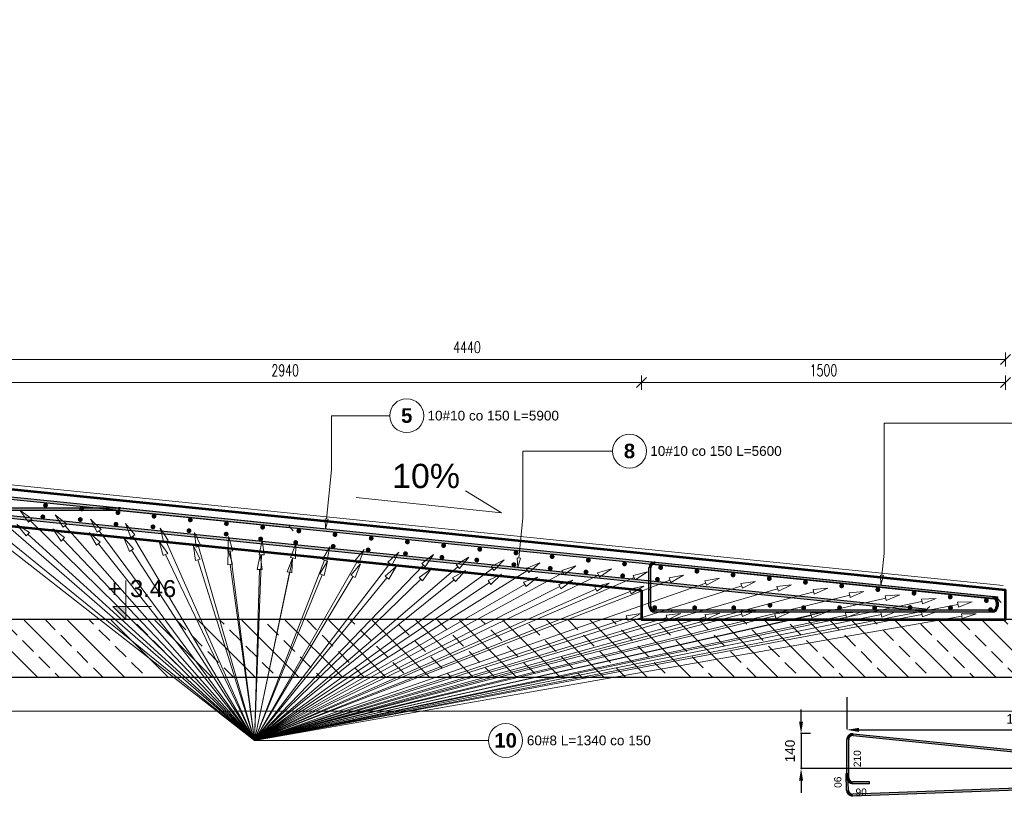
# Model space of a CAD drawing. Extents: x -29285 to 83599, y 0 to 75879.
# Tile 11 of 20: x 35544 to 39604, y 6988 to 10212. Entities that reach past the tile are written whole.
import ezdxf
from ezdxf import colors
from ezdxf.entities.mleader import LeaderData, LeaderLine
from ezdxf.enums import TextEntityAlignment as Align
from ezdxf.math import Vec2, Vec3

# ---------------------------------------------------------------- set-up
doc = ezdxf.new("R2010")
doc.units = 0
doc.header["$LTSCALE"] = 10
doc.header["$MEASUREMENT"] = 0
doc.linetypes.add('HIDDEN', pattern=[0.375, 0.25, -0.125])
for name, color, linetype, lineweight in [('!! 1  WYDZIELENIE PPOŻ', 252, 'Continuous', 0), ('P-Linia1', 3, 'Continuous', 40), ('P-Linia2', 2, 'Continuous', 25), ('P-Opis', 1, 'Continuous', 18), ('P-Opis słupy', 30, 'Continuous', 9), ('P-Przerywana', 13, 'HIDDEN', 9), ('P-Szraf - Ściana żelbetowa', 54, 'Continuous', 0), ('P-Wymiar', 254, 'Continuous', 9)]:
    doc.layers.add(name, color=color, linetype=linetype, lineweight=lineweight)
for name, color, linetype in [('RCAD_kształt pręta', 7, 'Continuous'), ('RCAD_opis kształtu pręta', 7, 'Continuous'), ('RCAD_opis rozkładu', 7, 'Continuous'), ('RCAD_pręt wyrzucony', 130, 'Continuous'), ('RCAD_symbole graficzne', 7, 'Continuous')]:
    doc.layers.add(name, color=color, linetype=linetype)
doc.styles.add('_Fd Opis', font='arial.ttf')
doc.styles.add('ROMANS', font='romans.shx', dxfattribs={"width": 0.7})
doc.styles.add('style1', font='arial.ttf')
doc.styles.add('style3', font='arialbd.ttf')
doc.dimstyles.new('A25', dxfattribs={"dimscale": 27, "dimtxt": 1.75, "dimasz": 0.06, "dimexe": 0, "dimexo": 0, "dimgap": 1, "dimtad": 1, "dimdec": 4, "dimrnd": 0.1, "dimdsep": 46, "dimtxsty": 'ROMANS', "dimblk": '[[[[[[[[', "dimcen": 2, "dimdle": 2, "dimse1": 1, "dimse2": 1, "dimclrd": 256, "dimclrt": 1, "dimadec": 0, "dimazin": 0, "dimtfac": 1, "dimtdec": 4, "dimtix": 1, "dimtmove": 2, "dimatfit": 3, "dimldrblk": '[[[[[[[[', "dimfxl": 0, "dimtvp": 0.6, "dimtolj": 1, "dimlwd": -1, "dimarcsym": 0})
doc.dimstyles.new('RBCT DIM 20', dxfattribs={"dimtxt": 40, "dimasz": 50, "dimexe": 2.5, "dimexo": 150, "dimgap": 25, "dimtad": 1, "dimdec": 0, "dimzin": 1, "dimtxsty": 'style1', "dimcen": 50, "dimclrd": 8, "dimclre": 8, "dimclrt": 2, "dimadec": 0, "dimazin": 0, "dimtfac": 1, "dimtdec": 0, "dimtmove": 0, "dimatfit": 3, "dimfxl": 1, "dimarcsym": 0})

# ---------------------------------------------------------------- blocks, each defined once
blk = doc.blocks.new('[[[[[[[[')
at = {"layer": 'P-Wymiar'}
for p, q in [((-12.7, -12.7), (12.7, 12.7)), ((0, 0), (-4.6, 0)), ((0, 18), (0, -18))]:
    blk.add_line(p, q, dxfattribs=at)
blk = doc.blocks.new('*D325')
at = {"layer": 'Defpoints', "color": 0, "transparency": 16777216}
for p in [(38108.8, 8714.6), (35168.8, 8308.1), (38108.8, 7859.4)]:
    blk.add_point(p, dxfattribs=at)
at = {"layer": 'P-Wymiar', "transparency": 16777216}
blk.add_line((35170.4, 8714.6), (38107.2, 8714.6), dxfattribs=at)
at = {"layer": 'P-Wymiar', "transparency": 16777216, "xscale": 1.62, "yscale": 1.62, "zscale": 1.62, "rotation": 180}
blk.add_blockref('[[[[[[[[', (35168.8, 8714.6), dxfattribs=at)
at = {"layer": 'P-Wymiar', "transparency": 16777216, "xscale": 1.62, "yscale": 1.62, "zscale": 1.62}
blk.add_blockref('[[[[[[[[', (38108.8, 8714.6), dxfattribs=at)
at = {"layer": 'P-Wymiar', "color": 1, "transparency": 16777216, "insert": (36638.8, 8765.2), "char_height": 47.25, "attachment_point": 5, "style": 'ROMANS'}
blk.add_mtext('\\A1;2940', dxfattribs=at)
blk = doc.blocks.new('*D326')
at = {"layer": 'Defpoints', "color": 0, "transparency": 16777216}
for p in [(39608.8, 8714.6), (38108.8, 7859.4), (39608.8, 7858.1)]:
    blk.add_point(p, dxfattribs=at)
at = {"layer": 'P-Wymiar', "transparency": 16777216}
blk.add_line((38110.4, 8714.6), (39607.2, 8714.6), dxfattribs=at)
at = {"layer": 'P-Wymiar', "transparency": 16777216, "xscale": 1.62, "yscale": 1.62, "zscale": 1.62, "rotation": 180}
blk.add_blockref('[[[[[[[[', (38108.8, 8714.6), dxfattribs=at)
at = {"layer": 'P-Wymiar', "transparency": 16777216, "xscale": 1.62, "yscale": 1.62, "zscale": 1.62}
blk.add_blockref('[[[[[[[[', (39608.8, 8714.6), dxfattribs=at)
at = {"layer": 'P-Wymiar', "color": 1, "transparency": 16777216, "insert": (38858.8, 8765.2), "char_height": 47.25, "attachment_point": 5, "style": 'ROMANS'}
blk.add_mtext('\\A1;1500', dxfattribs=at)
blk = doc.blocks.new('*D327')
at = {"layer": 'Defpoints', "color": 0, "transparency": 16777216}
for p in [(35168.8, 8810), (35168.8, 8308.1), (39608.8, 7798.1)]:
    blk.add_point(p, dxfattribs=at)
at = {"layer": 'P-Wymiar', "transparency": 16777216}
blk.add_line((39607.2, 8810), (35170.4, 8810), dxfattribs=at)
at = {"layer": 'P-Wymiar', "transparency": 16777216, "xscale": 1.62, "yscale": 1.62, "zscale": 1.62, "rotation": 180}
blk.add_blockref('[[[[[[[[', (35168.8, 8810), dxfattribs=at)
at = {"layer": 'P-Wymiar', "transparency": 16777216, "xscale": 1.62, "yscale": 1.62, "zscale": 1.62}
blk.add_blockref('[[[[[[[[', (39608.8, 8810), dxfattribs=at)
at = {"layer": 'P-Wymiar', "color": 1, "transparency": 16777216, "insert": (37388.8, 8860.6), "char_height": 47.25, "attachment_point": 5, "style": 'ROMANS'}
blk.add_mtext('\\A1;4440', dxfattribs=at)
blk = doc.blocks.new('*D336')
at = {"layer": 'Defpoints', "color": 0, "transparency": 16777216}
for p in [(40395.1, 7282.5), (38955.1, 7266.9), (40395.1, 7123.4)]:
    blk.add_point(p, dxfattribs=at)
at = {"layer": 'P-Wymiar', "color": 8, "lineweight": -2, "transparency": 16777216}
for p, q in [((38955.1, 7416.9), (38955.1, 7285)), ((39005.1, 7282.5), (40345.1, 7282.5)), ((40395.1, 7273.4), (40395.1, 7285))]:
    blk.add_line(p, q, dxfattribs=at)
at = {"layer": 'P-Wymiar', "color": 8, "transparency": 16777216}
for points in [[(39005.1, 7290.8), (39005.1, 7274.2), (38955.1, 7282.5)], [(40345.1, 7290.8), (40345.1, 7274.2), (40395.1, 7282.5)]]:
    blk.add_solid(points, dxfattribs=at)
at = {"layer": 'P-Wymiar', "color": 2, "transparency": 16777216, "insert": (39675.1, 7327.9), "char_height": 40, "attachment_point": 5, "style": 'style1'}
blk.add_mtext('1440', dxfattribs=at)
blk = doc.blocks.new('*D337')
at = {"layer": 'Defpoints', "color": 0, "transparency": 16777216}
for p in [(38955.1, 7266.9), (38766.3, 7123.4), (40395.1, 7123.4)]:
    blk.add_point(p, dxfattribs=at)
at = {"layer": 'P-Wymiar', "color": 8, "lineweight": -2, "transparency": 16777216}
for p, q in [((38766.3, 7316.9), (38766.3, 7366.9)), ((38805.1, 7266.9), (38763.8, 7266.9)), ((38766.3, 7266.9), (38766.3, 7123.4)), ((40245.1, 7123.4), (38763.8, 7123.4)), ((38766.3, 7073.4), (38766.3, 7023.4))]:
    blk.add_line(p, q, dxfattribs=at)
at = {"layer": 'P-Wymiar', "color": 8, "transparency": 16777216}
for points in [[(38758, 7316.9), (38774.6, 7316.9), (38766.3, 7266.9)], [(38758, 7073.4), (38774.6, 7073.4), (38766.3, 7123.4)]]:
    blk.add_solid(points, dxfattribs=at)
at = {"layer": 'P-Wymiar', "color": 2, "transparency": 16777216, "insert": (38720.9, 7195.2), "char_height": 40, "attachment_point": 5, "rotation": 90, "style": 'style1'}
blk.add_mtext('140', dxfattribs=at)

msp = doc.modelspace()

# ---------------------------------------------------------------- hatches: boundary and pattern name
h = msp.add_hatch(color=1)
edge = h.paths.add_edge_path(flags=0)
edge.add_arc((35650.4941, 8208.95917), 10, 0, 360)
h = msp.add_hatch(color=1)
edge = h.paths.add_edge_path(flags=0)
edge.add_arc((35799.72992, 8193.83737), 10, 0, 360)
h = msp.add_hatch(color=1)
edge = h.paths.add_edge_path(flags=0)
edge.add_arc((35639.45823, 8161.20784), 10, 0, 360)
h = msp.add_hatch(color=1)
edge = h.paths.add_edge_path(flags=0)
edge.add_arc((35948.96575, 8178.71557), 10, 0, 360)
h = msp.add_hatch(color=1)
edge = h.paths.add_edge_path(flags=0)
edge.add_arc((36098.20157, 8163.59376), 10, 0, 360)
h = msp.add_hatch(color=1)
edge = h.paths.add_edge_path(flags=0)
edge.add_arc((35793.71861, 8150.00643), 10, 0, 360)
h = msp.add_hatch(color=1)
edge = h.paths.add_edge_path(flags=0)
edge.add_arc((35941.04938, 8130.53417), 10, 0, 360)
h = msp.add_hatch(color=1)
edge = h.paths.add_edge_path(flags=0)
edge.add_arc((36093.59563, 8119.88064), 10, 0, 360)
h = msp.add_hatch(color=1)
edge = h.paths.add_edge_path(flags=0)
edge.add_arc((36247.4374, 8148.47196), 10, 0, 360)
h = msp.add_hatch(color=1)
edge = h.paths.add_edge_path(flags=0)
edge.add_arc((36396.67322, 8133.35016), 10, 0, 360)
h = msp.add_hatch(color=1)
edge = h.paths.add_edge_path(flags=0)
edge.add_arc((36545.90904, 8118.22835), 10, 0, 360)
h = msp.add_hatch(color=1)
edge = h.paths.add_edge_path(flags=0)
edge.add_arc((36242.2055, 8103.96772), 10, 0, 360)
h = msp.add_hatch(color=1)
edge = h.paths.add_edge_path(flags=0)
edge.add_arc((36395.53362, 8089.82295), 10, 0, 360)
h = msp.add_hatch(color=1)
edge = h.paths.add_edge_path(flags=0)
edge.add_arc((36695.14487, 8103.10655), 10, 0, 360)
h = msp.add_hatch(color=1)
edge = h.paths.add_edge_path(flags=0)
edge.add_arc((36844.38069, 8087.98475), 10, 0, 360)
h = msp.add_hatch(color=1)
edge = h.paths.add_edge_path(flags=0)
edge.add_arc((36993.61651, 8072.86295), 10, 0, 360)
h = msp.add_hatch(color=1)
edge = h.paths.add_edge_path(flags=0)
edge.add_arc((36537.48193, 8069.87331), 10, 0, 360)
h = msp.add_hatch(color=1)
edge = h.paths.add_edge_path(flags=0)
edge.add_arc((36682.26463, 8055.14802), 10, 0, 360)
h = msp.add_hatch(color=1)
edge = h.paths.add_edge_path(flags=0)
edge.add_arc((36836.94207, 8039.41638), 10, 0, 360)
h = msp.add_hatch(color=1)
edge = h.paths.add_edge_path(flags=0)
edge.add_arc((37142.85234, 8057.74114), 10, 0, 360)
h = msp.add_hatch(color=1)
edge = h.paths.add_edge_path(flags=0)
edge.add_arc((37292.08816, 8042.61934), 10, 0, 360)
h = msp.add_hatch(color=1)
edge = h.paths.add_edge_path(flags=0)
edge.add_arc((36981.0523, 8024.75948), 10, 0, 360)
h = msp.add_hatch(color=1)
edge = h.paths.add_edge_path(flags=0)
edge.add_arc((37134.99613, 8009.10245), 10, 0, 360)
h = msp.add_hatch(color=1)
edge = h.paths.add_edge_path(flags=0)
edge.add_arc((37285.1414, 7993.83175), 10, 0, 360)
h = msp.add_hatch(color=1)
edge = h.paths.add_edge_path(flags=0)
edge.add_arc((37441.32398, 8027.49754), 10, 0, 360)
h = msp.add_hatch(color=1)
edge = h.paths.add_edge_path(flags=0)
edge.add_arc((37590.55981, 8012.37574), 10, 0, 360)
h = msp.add_hatch(color=1)
edge = h.paths.add_edge_path(flags=0)
edge.add_arc((37739.79563, 7997.25393), 10, 0, 360)
h = msp.add_hatch(color=1)
edge = h.paths.add_edge_path(flags=0)
edge.add_arc((37429.09866, 7982.93664), 10, 0, 360)
h = msp.add_hatch(color=1)
edge = h.paths.add_edge_path(flags=0)
edge.add_arc((37581.92034, 7963.64751), 10, 0, 360)
h = msp.add_hatch(color=1)
edge = h.paths.add_edge_path(flags=0)
edge.add_arc((37889.03146, 7982.13213), 10, 0, 360)
h = msp.add_hatch(color=1)
edge = h.paths.add_edge_path(flags=0)
edge.add_arc((38038.26728, 7967.01033), 10, 0, 360)
h = msp.add_hatch(color=1)
edge = h.paths.add_edge_path(flags=0)
edge.add_arc((38187.5031, 7951.88853), 10, 0, 360)
h = msp.add_hatch(color=1)
edge = h.paths.add_edge_path(flags=0)
edge.add_arc((37731.77865, 7948.406), 10, 0, 360)
h = msp.add_hatch(color=1)
edge = h.paths.add_edge_path(flags=0)
edge.add_arc((37879.06776, 7933.42579), 10, 0, 360)
h = msp.add_hatch(color=1)
edge = h.paths.add_edge_path(flags=0)
edge.add_arc((38030.55837, 7918.01827), 10, 0, 360)
h = msp.add_hatch(color=1)
edge = h.paths.add_edge_path(flags=0)
edge.add_arc((38336.73893, 7936.76672), 10, 0, 360)
h = msp.add_hatch(color=1)
edge = h.paths.add_edge_path(flags=0)
edge.add_arc((38485.97475, 7921.64492), 10, 0, 360)
h = msp.add_hatch(color=1)
edge = h.paths.add_edge_path(flags=0)
edge.add_arc((38173.99573, 7903.42981), 10, 0, 360)
h = msp.add_hatch(color=1)
edge = h.paths.add_edge_path(flags=0)
edge.add_arc((38635.21057, 7906.52312), 10, 0, 360)
h = msp.add_hatch(color=1)
edge = h.paths.add_edge_path(flags=0)
edge.add_arc((38784.4464, 7891.40131), 10, 0, 360)
h = msp.add_hatch(color=1)
edge = h.paths.add_edge_path(flags=0)
edge.add_arc((38933.68222, 7876.27951), 10, 0, 360)
h = msp.add_hatch(color=1)
edge = h.paths.add_edge_path(flags=0)
edge.add_arc((39082.91805, 7861.15771), 10, 0, 360)
h = msp.add_hatch(color=1)
edge = h.paths.add_edge_path(flags=0)
edge.add_arc((39232.15387, 7846.03591), 10, 0, 360)
h = msp.add_hatch(color=1)
edge = h.paths.add_edge_path(flags=0)
edge.add_arc((39381.38969, 7830.9141), 10, 0, 360)
h = msp.add_hatch(color=1)
edge = h.paths.add_edge_path(flags=0)
edge.add_arc((38162.50134, 7786.51565), 10, 0, 360)
h = msp.add_hatch(color=1)
edge = h.paths.add_edge_path(flags=0)
edge.add_arc((38327.43683, 7786.12957), 10, 0, 360)
h = msp.add_hatch(color=1)
edge = h.paths.add_edge_path(flags=0)
edge.add_arc((38488.6889, 7786.12957), 10, 0, 360)
h = msp.add_hatch(color=1)
edge = h.paths.add_edge_path(flags=0)
edge.add_arc((38638.08453, 7796.47007), 10, 0, 360)
h = msp.add_hatch(color=1)
edge = h.paths.add_edge_path(flags=0)
edge.add_arc((38776.80899, 7786.12957), 10, 0, 360)
h = msp.add_hatch(color=1)
edge = h.paths.add_edge_path(flags=0)
edge.add_arc((38925.01861, 7786.12957), 10, 0, 360)
h = msp.add_hatch(color=1)
edge = h.paths.add_edge_path(flags=0)
edge.add_arc((39069.67166, 7786.12957), 10, 0, 360)
h = msp.add_hatch(color=1)
edge = h.paths.add_edge_path(flags=0)
edge.add_arc((39215.77554, 7787.42281), 10, 0, 360)
h = msp.add_hatch(color=1)
edge = h.paths.add_edge_path(flags=0)
edge.add_arc((39382.51079, 7786.12957), 10, 0, 360)
h = msp.add_hatch(color=1)
edge = h.paths.add_edge_path(flags=0)
edge.add_arc((39530.62552, 7815.7923), 10, 0, 360)
h = msp.add_hatch(color=1)
edge = h.paths.add_edge_path(flags=0)
edge.add_arc((39547.59142, 7778.12957), 10, 0, 360)
at = {"layer": 'P-Szraf - Ściana żelbetowa'}
h = msp.add_hatch(dxfattribs=at)
h.set_pattern_fill('ANSI33', color=256, scale=20, angle=90)
h.set_pattern_definition([(135, (-574876.93, 2094347.9), (-89.802561, -89.802561), []), (135, (-574876.93, 2094437.7), (-89.802561, -89.802561), [63.5, -31.75])])
h.paths.add_polyline_path([(33418.73883, 7359.32634), (33668.73883, 7359.32634), (33668.73883, 7498.12957), (40341.38797, 7498.12957), (40341.38797, 7737.34811), (33418.73883, 7733.12957)])
at = {"layer": 'RCAD_kształt pręta'}
for points in [[(39279.32144, 7780.9598), (39278.3096, 7771.01113), (34391.52717, 8268.02692), (34392.53901, 8277.97559)], [(35166.74637, 8268.02768), (35167.75449, 8277.97674), (39575.90358, 7831.30677), (39574.89546, 7821.35771)], [(33698.73883, 8188.12957), (33698.73883, 8198.12957), (35951.4642, 8198.12957), (35951.4642, 8188.12957)], [(35959.0251, 8187.74748), (35960.03322, 8197.69654), (36655.95525, 8127.17998), (36654.94713, 8117.23092)], [(38164.39017, 7966.48182), (38165.19771, 7974.44096), (39557.19771, 7833.2086), (39556.39017, 7825.24946)], [(38146.7751, 7792.12957), (38138.7751, 7792.12957), (38138.7751, 7950.56355), (38146.7751, 7950.56355)], [(38146.7751, 7792.12957), (38138.7751, 7792.12957), (38138.7751, 7862.12957), (38146.7751, 7862.12957)], [(39570.7751, 7809.33118), (39578.7751, 7809.33118), (39578.7751, 7792.12957), (39570.7751, 7792.12957)], [(38232.7751, 7776.12957), (38232.7751, 7768.12957), (38162.7751, 7768.12957), (38162.7751, 7776.12957)], [(39554.7751, 7776.12957), (39554.7751, 7768.12957), (38162.7751, 7768.12957), (38162.7751, 7776.12957)]]:
    msp.add_hatch(color=4, dxfattribs=at).paths.add_polyline_path(points, flags=0)
h = msp.add_hatch(color=4, dxfattribs=at)
edge = h.paths.add_edge_path(flags=0)
edge.add_line((35960.03322, 8197.69654), (35959.0251, 8187.74748))
edge.add_arc((35951.4642, 8113.12957), 75, 84.21406737, 90)
edge.add_line((35951.4642, 8188.12957), (35951.4642, 8198.12957))
edge.add_arc((35951.4642, 8113.12957), 85, 444.21406737, 450, ccw=False)
h = msp.add_hatch(color=4, dxfattribs=at)
edge = h.paths.add_edge_path(flags=0)
edge.add_line((38165.19771, 7974.44096), (38164.39017, 7966.48182))
edge.add_arc((38162.7751, 7950.56355), 16, 84.20659347, 180.00000003)
edge.add_line((38146.7751, 7950.56355), (38138.7751, 7950.56355))
edge.add_arc((38162.7751, 7950.56355), 24, 444.20659347, 540.00000003, ccw=False)
h = msp.add_hatch(color=4, dxfattribs=at)
edge = h.paths.add_edge_path(flags=0)
edge.add_line((39578.7751, 7809.33118), (39570.7751, 7809.33118))
edge.add_arc((39554.7751, 7809.33118), 16, 0, 84.20659347)
edge.add_line((39556.39017, 7825.24946), (39557.19771, 7833.2086))
edge.add_arc((39554.7751, 7809.33118), 24, 360, 444.20659347, ccw=False)
h = msp.add_hatch(color=4, dxfattribs=at)
edge = h.paths.add_edge_path(flags=0)
edge.add_line((38138.7751, 7792.12957), (38146.7751, 7792.12957))
edge.add_arc((38162.7751, 7792.12957), 16, 179.99999997, 269.99999997)
edge.add_line((38162.7751, 7776.12957), (38162.7751, 7768.12957))
edge.add_arc((38162.7751, 7792.12957), 24, 539.99999997, 629.99999997, ccw=False)
h = msp.add_hatch(color=4, dxfattribs=at)
edge = h.paths.add_edge_path(flags=0)
edge.add_line((38138.7751, 7792.12957), (38146.7751, 7792.12957))
edge.add_arc((38162.7751, 7792.12957), 16, 180, 270)
edge.add_line((38162.7751, 7776.12957), (38162.7751, 7768.12957))
edge.add_arc((38162.7751, 7792.12957), 24, 540, 630, ccw=False)
h = msp.add_hatch(color=4, dxfattribs=at)
edge = h.paths.add_edge_path(flags=0)
edge.add_line((39554.7751, 7768.12957), (39554.7751, 7776.12957))
edge.add_arc((39554.7751, 7792.12957), 16, -90, 0)
edge.add_line((39570.7751, 7792.12957), (39578.7751, 7792.12957))
edge.add_arc((39554.7751, 7792.12957), 24, 270, 360, ccw=False)
at = {"layer": 'RCAD_pręt wyrzucony'}
h = msp.add_hatch(color=4, dxfattribs=at)
edge = h.paths.add_edge_path(flags=0)
edge.add_line((38981.54956, 7266.82528), (38980.74203, 7258.86614))
edge.add_arc((38979.12696, 7242.94787), 16, 84.20659347, 180.00000003)
edge.add_line((38963.12696, 7242.94787), (38955.12696, 7242.94787))
edge.add_arc((38979.12696, 7242.94787), 24, 444.20659347, 540.00000003, ccw=False)
for points in [[(38963.12696, 7084.51389), (38955.12696, 7084.51389), (38955.12696, 7242.94787), (38963.12696, 7242.94787)], [(38980.74203, 7258.86614), (38981.54956, 7266.82528), (40373.54956, 7125.59292), (40372.74203, 7117.63378)], [(38962.13229, 7033.07897), (38954.13723, 7032.7977), (38951.67615, 7102.75442), (38959.6712, 7103.03569)], [(40371.6895, 7066.65746), (40371.97076, 7058.66241), (38978.96619, 7009.65634), (38978.68493, 7017.65139)], [(39049.12696, 7068.51389), (39049.12696, 7060.51389), (38979.12696, 7060.51389), (38979.12696, 7068.51389)]]:
    msp.add_hatch(color=4, dxfattribs=at).paths.add_polyline_path(points, flags=0)
h = msp.add_hatch(color=4, dxfattribs=at)
edge = h.paths.add_edge_path(flags=0)
edge.add_line((38955.12696, 7084.51389), (38963.12696, 7084.51389))
edge.add_arc((38979.12696, 7084.51389), 16, 179.99999997, 269.99999997)
edge.add_line((38979.12696, 7068.51389), (38979.12696, 7060.51389))
edge.add_arc((38979.12696, 7084.51389), 24, 539.99999997, 629.99999997, ccw=False)
h = msp.add_hatch(color=4, dxfattribs=at)
edge = h.paths.add_edge_path(flags=0)
edge.add_line((38954.13723, 7032.7977), (38962.13229, 7033.07897))
edge.add_arc((38978.12239, 7033.6415), 16, -177.9851585, -87.9851585)
edge.add_line((38978.68493, 7017.65139), (38978.96619, 7009.65634))
edge.add_arc((38978.12239, 7033.6415), 24, 182.0148415, 272.0148415, ccw=False)
at = {"layer": 'RCAD_symbole graficzne'}
msp.add_hatch(color=1, dxfattribs=at).paths.add_polyline_path([(35927.85716, 7791.4629), (35981.19049, 7738.12957), (35981.19049, 7791.4629)], flags=0)

# ---------------------------------------------------------------- linework, layer by layer
at = {"layer": '!! 1  WYDZIELENIE PPOŻ'}
msp.add_lwpolyline([(39600.1148, 7878.12957), (35168.7751, 8328.12957), (33668.73883, 8328.12957)], dxfattribs=at)
at = {"layer": 'P-Linia1', "lineweight": 53}
msp.add_lwpolyline([(38108.7751, 7859.35331), (38108.7751, 7738.12957), (39608.7751, 7738.12957), (39608.7751, 7858.12957), (35167.76221, 8308.12957), (33668.73883, 8308.12957), (33668.73883, 8158.12957), (35160.182, 8158.12957), (38108.7751, 7859.35331)], dxfattribs=at)
at = {"layer": 'P-Linia2'}
for points in [[(40341.38797, 7738.12957), (33418.73883, 7738.12957)], [(40341.38797, 7498.12957), (33668.73883, 7498.12957)]]:
    msp.add_lwpolyline(points, dxfattribs=at)
at = {"layer": 'P-Opis'}
msp.add_lwpolyline([(36932.21736, 8241.26719), (36932.21736, 8241.26719), (37531.26047, 8178.30522), (37382.98712, 8269.05544)], dxfattribs=at)
at = {"layer": 'P-Przerywana'}
msp.add_lwpolyline([(33291.73084, 7359.32634), (40429.9667, 7359.32634)], dxfattribs=at)
at = {"layer": 'RCAD_kształt pręta', "color": 4}
for p, q in [((39278.3096, 7771.01113), (34391.52717, 8268.02692)), ((39279.32144, 7780.9598), (34392.53901, 8277.97559)), ((35166.74637, 8268.02768), (39574.89546, 7821.35771)), ((35167.75449, 8277.97674), (39575.90358, 7831.30677)), ((33698.73883, 8198.12957), (35951.4642, 8198.12957)), ((33698.73883, 8188.12957), (35951.4642, 8188.12957)), ((35959.0251, 8187.74748), (36654.94713, 8117.23092)), ((35960.03322, 8197.69654), (36655.95525, 8127.17998)), ((36655.95525, 8127.17998), (36654.94713, 8117.23092)), ((38164.39017, 7966.48182), (39556.39017, 7825.24946)), ((38165.19771, 7974.44096), (39557.19771, 7833.2086)), ((38138.7751, 7792.12957), (38138.7751, 7950.56355)), ((38146.7751, 7792.12957), (38146.7751, 7950.56355)), ((38138.7751, 7792.12957), (38138.7751, 7862.12957)), ((38138.7751, 7862.12957), (38146.7751, 7862.12957)), ((38146.7751, 7792.12957), (38146.7751, 7862.12957)), ((39570.7751, 7809.33118), (39570.7751, 7792.12957)), ((39575.90358, 7831.30677), (39574.89546, 7821.35771)), ((39578.7751, 7809.33118), (39578.7751, 7792.12957)), ((38232.7751, 7776.12957), (38162.7751, 7776.12957)), ((39554.7751, 7776.12957), (38162.7751, 7776.12957)), ((38232.7751, 7768.12957), (38162.7751, 7768.12957)), ((39554.7751, 7768.12957), (38162.7751, 7768.12957)), ((38232.7751, 7768.12957), (38232.7751, 7776.12957)), ((39278.3096, 7771.01113), (39279.32144, 7780.9598))]:
    msp.add_line(p, q, dxfattribs=at)
at = {"layer": 'RCAD_kształt pręta', "color": 2, "lineweight": 5}
for p, q in [((36655.45119, 8122.20545), (36671.09783, 8103.03039)), ((39575.39952, 7826.33224), (39591.04615, 7807.15718)), ((39278.81552, 7775.98547), (39297.99643, 7791.62493))]:
    msp.add_line(p, q, dxfattribs=at)
at = {"layer": 'RCAD_kształt pręta', "color": 4}
for centre, radius, start, end in [((35951.4642, 8113.12957), 85, 84.21406737, 90), ((35951.4642, 8113.12957), 75, 84.21406737, 90), ((38162.7751, 7950.56355), 24, 84.20659347, 180.00000003), ((38162.7751, 7950.56355), 16, 84.20659347, 180.00000003), ((39554.7751, 7809.33118), 16, 360, 84.20659347), ((39554.7751, 7809.33118), 24, 360, 84.20659347), ((38162.7751, 7792.12957), 24, 179.99999997, 269.99999997), ((38162.7751, 7792.12957), 24, 180, 270), ((38162.7751, 7792.12957), 16, 179.99999997, 269.99999997), ((38162.7751, 7792.12957), 16, 180, 270), ((39554.7751, 7792.12957), 16, 270, 0), ((39554.7751, 7792.12957), 24, 270, 0)]:
    msp.add_arc(centre, radius, start, end, dxfattribs=at)
at = {"layer": 'RCAD_opis kształtu pręta', "color": 8, "lineweight": 0}
for p, q in [((36830.3832, 8355.30104), (36830.3832, 8578.33433)), ((36830.3832, 8578.33433), (37070.08093, 8578.33433)), ((39109.18528, 8011.94346), (39109.18528, 8547.86806)), ((39109.18528, 8547.86806), (39707.19089, 8547.86806)), ((37618.93445, 8155.17851), (37618.93445, 8432.34687)), ((37618.93445, 8432.34687), (37988.71401, 8432.34687)), ((36830.3832, 8355.30104), (36809.76278, 8151.79976)), ((36805.73029, 8112.00354), (36803.13007, 8152.47184)), ((36816.39548, 8151.12768), (36803.13007, 8152.47184)), ((36816.39548, 8151.12768), (36805.73029, 8112.00354)), ((37618.93445, 8155.17851), (37602.31058, 7991.72846)), ((39109.18528, 8011.94346), (39099.83819, 7919.81767)), ((37598.26321, 7951.93375), (37595.67813, 7992.40302)), ((37608.94303, 7991.0539), (37595.67813, 7992.40302)), ((37608.94303, 7991.0539), (37598.26321, 7951.93375)), ((39095.80052, 7880.02197), (39093.20558, 7920.49061)), ((39106.47081, 7919.14472), (39093.20558, 7920.49061)), ((39106.47081, 7919.14472), (39095.80052, 7880.02197))]:
    msp.add_line(p, q, dxfattribs=at)
for centre in [(37140.08093, 8578.33433), (38058.71401, 8432.34687)]:
    msp.add_circle(centre, 70, dxfattribs=at)
at = {"layer": 'RCAD_opis rozkładu', "color": 8, "lineweight": 0}
for p, q in [((36512.18305, 7238.81576), (35297.99001, 8186.4623)), ((36512.18305, 7238.81576), (35443.25552, 8166.51771)), ((35580.51783, 8138.87234), (35544.69215, 8188.03045)), ((35544.69215, 8188.03045), (35594.52448, 8153.14867)), ((35722.98451, 8118.32389), (35690.7913, 8169.93394)), ((35690.7913, 8169.93394), (35737.98273, 8131.55467)), ((35570.37085, 8082.38266), (35532.72602, 8130.16201)), ((35532.72602, 8130.16201), (35583.832, 8097.17446)), ((35580.51783, 8138.87234), (35594.52448, 8153.14867)), ((36512.18305, 7238.81576), (35587.52116, 8146.0105)), ((35722.98451, 8118.32389), (35737.98273, 8131.55467)), ((36512.18305, 7238.81576), (35730.48362, 8124.93928)), ((35863.72674, 8097.42779), (35836.04855, 8151.59344)), ((35836.04855, 8151.59344), (35879.79786, 8109.33238)), ((36002.32153, 8076.43833), (35980.24335, 8133.11772)), ((35980.24335, 8133.11772), (36019.51062, 8086.66257)), ((36512.18305, 7238.81576), (35442.0146, 8107.48533)), ((35570.37085, 8082.38266), (35583.832, 8097.17446)), ((36512.18305, 7238.81576), (35577.10142, 8089.77856)), ((35714.39778, 8061.46921), (35680.24406, 8111.80333)), ((35680.24406, 8111.80333), (35728.87621, 8075.26686)), ((35860.48868, 8043.79786), (35831.01996, 8097.01059)), ((35831.01996, 8097.01059), (35876.15396, 8056.23165)), ((35863.72674, 8097.42779), (35879.79786, 8109.33238)), ((36512.18305, 7238.81576), (35871.7623, 8103.38008)), ((36002.32153, 8076.43833), (36019.51062, 8086.66257)), ((36512.18305, 7238.81576), (36010.91607, 8081.55045)), ((36138.37546, 8055.83416), (36123.16054, 8114.72819)), ((36123.16054, 8114.72819), (36156.6538, 8063.95219)), ((36271.69545, 8036.37139), (36264.67295, 8096.79228)), ((36264.67295, 8096.79228), (36290.91182, 8041.91495)), ((35714.39778, 8061.46921), (35728.87621, 8075.26686)), ((36512.18305, 7238.81576), (35721.637, 8068.36804)), ((35860.48868, 8043.79786), (35876.15396, 8056.23165)), ((36512.18305, 7238.81576), (35868.32132, 8050.01475)), ((35997.11906, 8018.32118), (35972.98153, 8074.15467)), ((35972.98153, 8074.15467), (36013.92249, 8029.16759)), ((36136.35713, 8001.31309), (36119.48689, 8059.75447)), ((36119.48689, 8059.75447), (36154.39919, 8009.94351)), ((36138.37546, 8055.83416), (36156.6538, 8063.95219)), ((36512.18305, 7238.81576), (36147.51463, 8059.89318)), ((36268.63957, 7980.48905), (36260.19257, 8040.72731)), ((36260.19257, 8040.72731), (36287.71971, 7986.48474)), ((36271.69545, 8036.37139), (36290.91182, 8041.91495)), ((36402.54746, 8019.01899), (36404.87256, 8079.80216)), ((36404.87256, 8079.80216), (36422.3866, 8021.55048)), ((36531.87189, 8004.67536), (36544.18915, 8064.24284)), ((36544.18915, 8064.24284), (36551.85688, 8003.90044)), ((36661.19805, 7993.72356), (36683.36624, 8050.36782)), ((36683.36624, 8050.36782), (36680.76744, 7989.59573)), ((35997.11906, 8018.32118), (36013.92249, 8029.16759)), ((36512.18305, 7238.81576), (36005.52078, 8023.74438)), ((36136.35713, 8001.31309), (36154.39919, 8009.94351)), ((36512.18305, 7238.81576), (36145.37816, 8005.6283)), ((36512.18305, 7238.81576), (36281.30364, 8039.14317)), ((36402.0374, 7963.58277), (36403.73854, 8024.38661)), ((36402.54746, 8019.01899), (36422.3866, 8021.55048)), ((36403.73854, 8024.38661), (36421.84952, 7966.31775)), ((36512.18305, 7238.81576), (36412.46703, 8020.28474)), ((36512.18305, 7238.81576), (36541.86438, 8004.2879)), ((36523.28976, 7944.25693), (36535.08006, 8003.93095)), ((36531.87189, 8004.67536), (36551.85688, 8003.90044)), ((36535.08006, 8003.93095), (36543.28081, 7943.65867)), ((36792.14463, 7985.75143), (36823.22466, 8038.0394)), ((36823.22466, 8038.0394), (36810.78289, 7978.49779)), ((36925.82192, 7979.72883), (36964.35835, 8026.79202)), ((36964.35835, 8026.79202), (36943.1687, 7969.77449)), ((37062.58739, 7974.49134), (37106.99299, 8016.06227)), ((37106.99299, 8016.06227), (37078.47016, 7962.3366)), ((37202.21574, 7969.12897), (37251.05437, 8005.38899)), ((37251.05437, 8005.38899), (37216.61567, 7955.24942)), ((36268.63957, 7980.48905), (36287.71971, 7986.48474)), ((36512.18305, 7238.81576), (36278.17964, 7983.48689)), ((36402.0374, 7963.58277), (36421.84952, 7966.31775)), ((36512.18305, 7238.81576), (36411.94346, 7964.95026)), ((36512.18305, 7238.81576), (36670.98275, 7991.65965)), ((36512.18305, 7238.81576), (36801.46376, 7982.12461)), ((36512.18305, 7238.81576), (36934.49531, 7974.75166)), ((36512.18305, 7238.81576), (37070.52878, 7968.41397)), ((36512.18305, 7238.81576), (37209.41571, 7962.1892)), ((36647.30465, 7933.76703), (36669.37521, 7990.4494)), ((36661.19805, 7993.72356), (36680.76744, 7989.59573)), ((36669.37521, 7990.4494), (36666.88113, 7929.67292)), ((36781.75055, 7926.11338), (36813.67238, 7977.89173)), ((36792.14463, 7985.75143), (36810.78289, 7978.49779)), ((36813.67238, 7977.89173), (36800.26903, 7918.55919)), ((36910.10521, 7921.05447), (36949.56199, 7967.34877)), ((36925.82192, 7979.72883), (36943.1687, 7969.77449)), ((36949.56199, 7967.34877), (36927.25238, 7910.76007)), ((37062.58739, 7974.49134), (37078.47016, 7962.3366)), ((37202.21574, 7969.12897), (37216.61567, 7955.24942)), ((37344.21073, 7963.10243), (37396.31839, 7994.48383)), ((37344.21073, 7963.10243), (37357.20511, 7947.89894)), ((37396.31839, 7994.48383), (37357.20511, 7947.89894)), ((37488.0383, 7956.17646), (37542.5296, 7983.20789)), ((37542.5296, 7983.20789), (37499.75072, 7939.96476)), ((37633.2366, 7948.30617), (37689.46052, 7971.51977)), ((37689.46052, 7971.51977), (37643.80447, 7931.32618)), ((37779.44447, 7939.54485), (37836.92962, 7959.43098)), ((37836.92962, 7959.43098), (37789.00133, 7921.97594)), ((36512.18305, 7238.81576), (37350.70792, 7955.50069)), ((36512.18305, 7238.81576), (37493.89451, 7948.07061)), ((36512.18305, 7238.81576), (36533.28529, 7943.9578)), ((36512.18305, 7238.81576), (37638.52054, 7939.81617)), ((36512.18305, 7238.81576), (36657.09289, 7931.71998)), ((36512.18305, 7238.81576), (37784.2229, 7930.76039)), ((36512.18305, 7238.81576), (36791.00979, 7922.33628)), ((36512.18305, 7238.81576), (37930.72681, 7920.97414)), ((36523.28976, 7944.25693), (36543.28081, 7943.65867)), ((36647.30465, 7933.76703), (36666.88113, 7929.67292)), ((36781.75055, 7926.11338), (36800.26903, 7918.55919)), ((36910.10521, 7921.05447), (36927.25238, 7910.76007)), ((37050.87489, 7916.38424), (37096.50955, 7956.60212)), ((37096.50955, 7956.60212), (37066.38527, 7903.75775)), ((37191.42989, 7911.49783), (37241.46306, 7946.09092)), ((37241.46306, 7946.09092), (37205.35377, 7897.14075)), ((37329.35232, 7909.47799), (37382.36083, 7939.3125)), ((37382.36083, 7939.3125), (37341.8937, 7893.89872)), ((37476.15082, 7899.01941), (37531.52192, 7924.19958)), ((37531.52192, 7924.19958), (37487.31039, 7882.42231)), ((37488.0383, 7956.17646), (37499.75072, 7939.96476)), ((37633.2366, 7948.30617), (37643.80447, 7931.32618)), ((37779.44447, 7939.54485), (37789.00133, 7921.97594)), ((37926.39301, 7929.98625), (37984.79948, 7946.97695)), ((37926.39301, 7929.98625), (37935.06061, 7911.96203)), ((37984.79948, 7946.97695), (37935.06061, 7911.96203)), ((38073.88652, 7919.73369), (38132.96867, 7934.20088)), ((38073.88652, 7919.73369), (38081.77222, 7901.35392)), ((38132.96867, 7934.20088), (38081.77222, 7901.35392)), ((38221.78375, 7908.88539), (38281.36298, 7921.14571)), ((38281.36298, 7921.14571), (38228.98056, 7890.22512)), ((36512.18305, 7238.81576), (36918.67879, 7915.90727)), ((36512.18305, 7238.81576), (38077.82937, 7910.5438)), ((36512.18305, 7238.81576), (37058.63008, 7910.07099)), ((36512.18305, 7238.81576), (37198.39183, 7904.31929)), ((36512.18305, 7238.81576), (37335.62301, 7901.68835)), ((36512.18305, 7238.81576), (38225.38215, 7899.55525)), ((36512.18305, 7238.81576), (37481.7306, 7890.72086)), ((36512.18305, 7238.81576), (38373.27659, 7888.08685)), ((36512.18305, 7238.81576), (37627.24251, 7882.44717)), ((37050.87489, 7916.38424), (37066.38527, 7903.75775)), ((37191.42989, 7911.49783), (37205.35377, 7897.14075)), ((37329.35232, 7909.47799), (37341.8937, 7893.89872)), ((37476.15082, 7899.01941), (37487.31039, 7882.42231)), ((37622.24337, 7891.10792), (37679.20702, 7912.44198)), ((37622.24337, 7891.10792), (37632.24164, 7873.78642)), ((37679.20702, 7912.44198), (37632.24164, 7873.78642)), ((37766.80168, 7882.37585), (37824.88161, 7900.4513)), ((37766.80168, 7882.37585), (37775.80344, 7864.51617)), ((37824.88161, 7900.4513), (37775.80344, 7864.51617)), ((37916.20353, 7872.53383), (37975.10474, 7887.7209)), ((37975.10474, 7887.7209), (37924.31292, 7854.25166)), ((38221.78375, 7908.88539), (38228.98056, 7890.22512)), ((38369.98264, 7897.52877), (38429.92811, 7907.8506)), ((38369.98264, 7897.52877), (38376.57055, 7878.64493)), ((38429.92811, 7907.8506), (38376.57055, 7878.64493)), ((38518.40911, 7885.73902), (38578.62417, 7894.34984)), ((38518.40911, 7885.73902), (38524.45668, 7866.67526)), ((38578.62417, 7894.34984), (38524.45668, 7866.67526)), ((38667.00896, 7873.57974), (38727.42161, 7880.67277)), ((38727.42161, 7880.67277), (38672.57495, 7854.36985)), ((36512.18305, 7238.81576), (38521.43289, 7876.20714)), ((36512.18305, 7238.81576), (37771.30256, 7873.44601)), ((36512.18305, 7238.81576), (38669.79195, 7863.97479)), ((36512.18305, 7238.81576), (37920.25822, 7863.39275)), ((36512.18305, 7238.81576), (38061.83677, 7853.23184)), ((36512.18305, 7238.81576), (38818.30961, 7851.43947)), ((36512.18305, 7238.81576), (38966.95255, 7838.64297)), ((37916.20353, 7872.53383), (37924.31292, 7854.25166)), ((38058.15104, 7862.52783), (38117.6127, 7875.34622)), ((38058.15104, 7862.52783), (38065.5225, 7843.93585)), ((38117.6127, 7875.34622), (38065.5225, 7843.93585)), ((38667.00896, 7873.57974), (38672.57495, 7854.36985)), ((38815.74216, 7861.10426), (38876.29835, 7866.84421)), ((38815.74216, 7861.10426), (38820.87707, 7841.77468)), ((38876.29835, 7866.84421), (38820.87707, 7841.77468)), ((38964.57886, 7848.35717), (39025.23773, 7852.88505)), ((38964.57886, 7848.35717), (38969.32623, 7828.92877)), ((39025.23773, 7852.88505), (38969.32623, 7828.92877)), ((39113.49661, 7835.37575), (39174.22704, 7838.8129)), ((39174.22704, 7838.8129), (39117.89409, 7815.86518)), ((36512.18305, 7238.81576), (39115.69535, 7825.62046)), ((36512.18305, 7238.81576), (39264.51847, 7812.40156)), ((36512.18305, 7238.81576), (39413.40673, 7799.01124)), ((39113.49661, 7835.37575), (39117.89409, 7815.86518)), ((39262.47831, 7822.19123), (39323.25652, 7824.64255)), ((39262.47831, 7822.19123), (39266.55864, 7802.61188)), ((39323.25652, 7824.64255), (39266.55864, 7802.61188)), ((39411.51085, 7808.82987), (39472.31856, 7810.38649)), ((39411.51085, 7808.82987), (39415.3026, 7789.1926)), ((39472.31856, 7810.38649), (39415.3026, 7789.1926)), ((36512.18305, 7238.81576), (38521.93147, 7760.32929)), ((36512.18305, 7238.81576), (39264.58947, 7757.89084)), ((36512.18305, 7238.81576), (39097.51587, 7757.83426)), ((38045.36763, 7752.59265), (38105.49383, 7761.80353)), ((38105.49383, 7761.80353), (38051.60501, 7733.59015)), ((38209.58328, 7755.42046), (38269.93889, 7762.98352)), ((38269.93889, 7762.98352), (38215.29863, 7736.25448)), ((38370.30954, 7758.07678), (38430.81995, 7764.28076)), ((38370.30954, 7758.07678), (38375.59247, 7738.78713)), ((38430.81995, 7764.28076), (38375.59247, 7738.78713)), ((38519.41974, 7770.00871), (38580.008, 7775.39968)), ((38519.41974, 7770.00871), (38524.4432, 7750.64987)), ((38580.008, 7775.39968), (38524.4432, 7750.64987)), ((38657.77207, 7761.95787), (38718.45293, 7766.18072)), ((38657.77207, 7761.95787), (38662.42169, 7742.50585)), ((38718.45293, 7766.18072), (38662.42169, 7742.50585)), ((38805.74004, 7763.61828), (38866.47385, 7766.9952)), ((38805.74004, 7763.61828), (38810.11816, 7744.10336)), ((38866.47385, 7766.9952), (38810.11816, 7744.10336)), ((38950.20183, 7765.06433), (39010.9721, 7767.70532)), ((38950.20183, 7765.06433), (38954.34325, 7745.49781)), ((39010.9721, 7767.70532), (38954.34325, 7745.49781)), ((39095.54759, 7767.63864), (39156.34215, 7769.64393)), ((39095.54759, 7767.63864), (39099.48415, 7748.02988)), ((39156.34215, 7769.64393), (39099.48415, 7748.02988)), ((39262.73624, 7767.71762), (39323.55013, 7769.01021)), ((39262.73624, 7767.71762), (39266.44269, 7748.06406)), ((39323.55013, 7769.01021), (39266.44269, 7748.06406)), ((39427.67133, 7761.21308), (39488.49661, 7761.74676)), ((39427.67133, 7761.21308), (39431.13226, 7741.51481)), ((39488.49661, 7761.74676), (39431.13226, 7741.51481)), ((36512.18305, 7238.81576), (38952.27254, 7755.28107)), ((36512.18305, 7238.81576), (38807.9291, 7753.86082)), ((36512.18305, 7238.81576), (38660.09688, 7752.23186)), ((36512.18305, 7238.81576), (39429.40179, 7751.36394)), ((36512.18305, 7238.81576), (38372.951, 7748.43196)), ((36512.18305, 7238.81576), (38212.44095, 7745.83747)), ((36512.18305, 7238.81576), (38048.48632, 7743.0914)), ((38045.36763, 7752.59265), (38051.60501, 7733.59015)), ((38209.58328, 7755.42046), (38215.29863, 7736.25448)), ((36512.18305, 7238.81576), (37477.89546, 7238.81576))]:
    msp.add_line(p, q, dxfattribs=at)
msp.add_circle((37547.89546, 7238.81576), 70, dxfattribs=at)
at = {"layer": 'RCAD_pręt wyrzucony', "color": 4}
for p, q in [((38955.12696, 7084.51389), (38955.12696, 7242.94787)), ((38963.12696, 7084.51389), (38963.12696, 7242.94787)), ((38980.74203, 7258.86614), (40372.74203, 7117.63378)), ((38981.54956, 7266.82528), (40373.54956, 7125.59292)), ((38951.67615, 7102.75442), (38959.6712, 7103.03569)), ((38954.13723, 7032.7977), (38951.67615, 7102.75442)), ((38962.13229, 7033.07897), (38959.6712, 7103.03569)), ((40371.6895, 7066.65746), (38978.68493, 7017.65139)), ((39049.12696, 7068.51389), (38979.12696, 7068.51389)), ((39049.12696, 7060.51389), (39049.12696, 7068.51389)), ((40371.97076, 7058.66241), (38978.96619, 7009.65634)), ((39049.12696, 7060.51389), (38979.12696, 7060.51389))]:
    msp.add_line(p, q, dxfattribs=at)
for centre, radius, start, end in [((38979.12696, 7242.94787), 24, 84.20659347, 180.00000003), ((38979.12696, 7242.94787), 16, 84.20659347, 180.00000003), ((38979.12696, 7084.51389), 24, 179.99999997, 269.99999997), ((38979.12696, 7084.51389), 16, 179.99999997, 269.99999997), ((38978.12239, 7033.6415), 24, 182.0148415, 272.0148415), ((38978.12239, 7033.6415), 16, 182.0148415, 272.0148415)]:
    msp.add_arc(centre, radius, start, end, dxfattribs=at)
at = {"layer": 'RCAD_symbole graficzne', "color": 1, "lineweight": 0}
for p, q in [((35981.19049, 7738.12957), (35981.19049, 7898.12957)), ((36087.85716, 7791.4629), (35927.85716, 7791.4629)), ((35927.85716, 7791.4629), (35981.19049, 7738.12957)), ((36061.19049, 7738.12957), (35901.19049, 7738.12957))]:
    msp.add_line(p, q, dxfattribs=at)

# ---------------------------------------------------------------- texts
at = {"layer": 'P-Opis', "insert": (37080.07572, 8379.80197), "char_height": 100, "attachment_point": 1, "style": '_Fd Opis'}
msp.add_mtext_dynamic_manual_height_columns('10%', width=32.1668959, gutter_width=50, heights=[0], dxfattribs=at)
at = {"layer": 'RCAD_opis kształtu pręta', "color": 1, "attachment_point": 5}
for s, insert, char_height, style in [('5', (37140.08093, 8578.33433), 60, 'style3'), ('10#10 co 150 L=5900', (37496.82036, 8578.33433), 40, 'style1'), ('8', (38058.71401, 8432.34687), 60, 'style3'), ('10#10 co 150 L=5600', (38415.45344, 8432.34687), 40, 'style1')]:
    msp.add_mtext(s, dxfattribs=dict(at, insert=insert, char_height=char_height, style=style))
at = {"layer": 'RCAD_opis rozkładu', "color": 1, "insert": (37547.89546, 7238.81576), "char_height": 60, "attachment_point": 5, "style": 'style3'}
msp.add_mtext('10', dxfattribs=at)
at = {"layer": 'RCAD_opis rozkładu', "color": 2, "insert": (37891.08782, 7238.81576), "char_height": 40, "attachment_point": 5, "style": 'style1'}
msp.add_mtext('60#8 L=1340 co 150', dxfattribs=at)
at = {"layer": 'RCAD_pręt wyrzucony', "color": 1, "char_height": 30, "attachment_point": 5, "style": 'style1'}
for s, insert, rotation in [('210', (38998.12696, 7163.73088), 90.00000003), ('90', (38917.92833, 7066.54552), 272.0148415), ('90', (39014.12696, 7025.51389), 0.00000003)]:
    msp.add_mtext(s, dxfattribs=dict(at, insert=insert, rotation=rotation))
at = {"layer": 'RCAD_symbole graficzne', "color": 2, "style": 'style1'}
msp.add_text('+', height=70, dxfattribs=at).set_placement((35963.41271, 7809.24068), align=Align.BOTTOM_RIGHT)
msp.add_text('3.46 ', height=70, dxfattribs=at).set_placement((35998.96827, 7809.24068), align=Align.BOTTOM_LEFT)

# ---------------------------------------------------------------- dimensions: what is measured, and where the dimension line sits
at = {"layer": 'P-Wymiar'}
for base, p1, p2, picture, middle in [((35168.76221, 8810.01931), (39608.7751, 7798.12957), (35168.76221, 8308.12957), '*D327', (37388.76866, 8860.64431)), ((38108.7751, 8714.55198), (35168.76221, 8308.12957), (38108.7751, 7859.35331), '*D325', (36638.76866, 8765.17698)), ((39608.7751, 8714.55198), (38108.7751, 7859.35331), (39608.7751, 7858.12957), '*D326', (38858.7751, 8765.17698))]:
    dim = msp.add_linear_dim(base=base, p1=p1, p2=p2, dimstyle='A25', override={"dimfxl": 0.18, "dimfxlon": 1}, dxfattribs=at)
    dim.commit()
    dim.dimension.update_dxf_attribs({"geometry": picture, "text_midpoint": middle})
dim = msp.add_linear_dim(base=(40395.12696, 7282.50633), p1=(38955.12696, 7266.94787), p2=(40395.12696, 7123.40367), text='1440', dimstyle='RBCT DIM 20', dxfattribs=at)
dim.commit()
dim.dimension.update_dxf_attribs({"geometry": '*D336', "text_midpoint": (39675.12696, 7327.92925)})
dim = msp.add_linear_dim(base=(38766.29188, 7123.40367), p1=(38955.12696, 7266.94787), p2=(40395.12696, 7123.40367), angle=90, text='140', dimstyle='RBCT DIM 20', dxfattribs=at)
dim.commit()
dim.dimension.update_dxf_attribs({"geometry": '*D337', "text_midpoint": (38720.86896, 7195.17577)})

# ---------------------------------------------------------------- leaders
at = {"layer": 'P-Opis słupy'}
ml = msp.add_multileader_mtext('Standard', dxfattribs=at)
ml.set_content('         ', color=256)
ml.set_leader_properties()
ml.build(insert=Vec2(0, 0))
ml.multileader.update_dxf_attribs({"arrow_head_size": 78})
ctx = ml.context
ctx.base_point, ctx.char_height, ctx.arrow_head_size, ctx.landing_gap_size, ctx.plane_origin = Vec3(75704.62451, 12147.86704), 2.6, 78, 1.3, Vec3(75778.95855, 10736.38629)
notes = []
notes.append((ctx, [(0, (0, 0, 0), (0, 0), (1, 0), 1, [])]))
ctx.mtext.insert, ctx.mtext.flow_direction = Vec3(75705.92451, 12149.16704), 5
for ctx, leaders in notes:
    for number, flags, end, landing, length, lines in leaders:
        leader = LeaderData()
        leader.index, (leader.has_last_leader_line, leader.has_dogleg_vector, leader.attachment_direction) = number, flags
        leader.last_leader_point, leader.dogleg_vector, leader.dogleg_length = Vec3(end), Vec3(landing), length
        for number, points, colour, breaks in lines:
            line = LeaderLine()
            line.index, line.vertices, line.color, line.breaks = number, Vec3.list(points), colors.encode_raw_color(colour), breaks
            leader.lines.append(line)
        ctx.leaders.append(leader)

doc.saveas('drawing.dxf')
